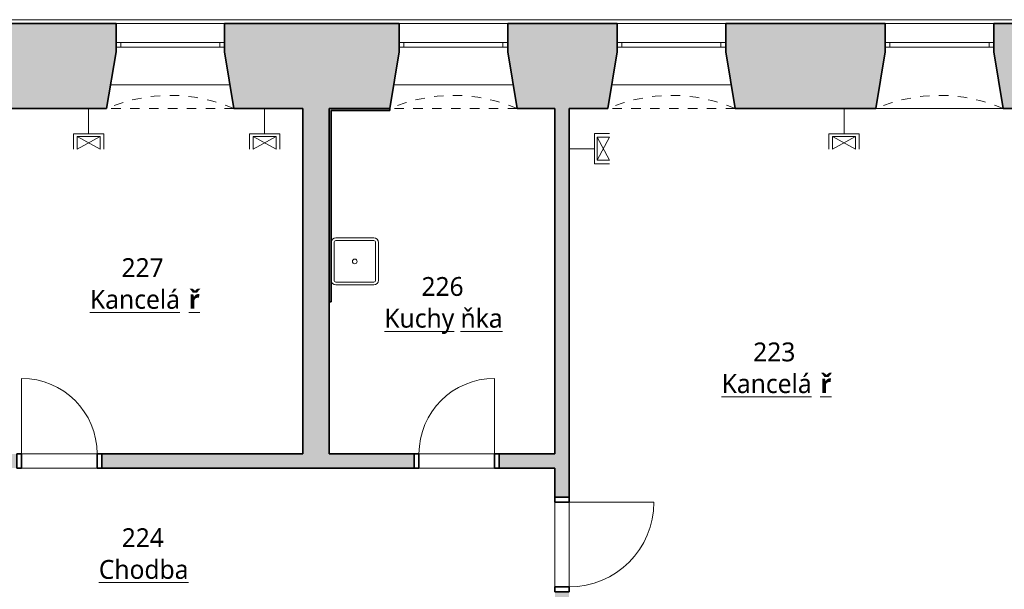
# Model space of a CAD drawing. Header units: metres. Extents: x -0.2 to 44.7, y -1.3 to 28.
# Tile 16 of 17: x 28.2 to 38.7, y 8.8 to 14.8. Entities that reach past the tile are written whole.
import ezdxf

# ---------------------------------------------------------------- set-up
doc = ezdxf.new("R2010")
doc.units = ezdxf.units.M
doc.linetypes.add('AV - Cerch_ 1 tecka 4mm', pattern=[0.006, 0.004, -0.001, 0, -0.001])
doc.layers.add('AV-MISTNOSTI', color=5, linetype='Continuous', lineweight=5, true_color=0x0000ff)
doc.layers.add('AV-TEXTY', color=5, linetype='Continuous', lineweight=13, true_color=0x0000ff)
for name, color, linetype, lineweight in [('AV-SRAFY', 7, 'Continuous', 35), ('AV-STAVBA', 7, 'Continuous', 18), ('AV-VYBAVENI', 7, 'Continuous', 18)]:
    doc.layers.add(name, color=color, linetype=linetype, lineweight=lineweight)
doc.styles.add('Trebuchet MS_B', font='trebuc.ttf', dxfattribs={"height": 0.2})

# ---------------------------------------------------------------- blocks, each defined once
blk = doc.blocks.new('DO_1-P_Ocel_ - 900x1970_150-987210-2NP')
at = {"layer": 'AV-STAVBA', "color": 254, "true_color": 0xcccccc}
for p, q in [((-0.45, 0.975), (-0.45, 0.075)), ((-0.45, 0.075), (0.45, 0.075)), ((-0.45, -0.075), (0.45, -0.075))]:
    blk.add_line(p, q, dxfattribs=at)
at = {"layer": 'AV-STAVBA', "color": 254, "linetype": 'AV - Cerch_ 1 tecka 4mm', "true_color": 0xcccccc}
for p, q in [((-0.5, 0.075), (0.5, 0.075)), ((-0.45, 0.075), (0.45, 0.075)), ((-0.5, -0.075), (0.5, -0.075)), ((-0.45, -0.075), (0.45, -0.075))]:
    blk.add_line(p, q, dxfattribs=at)
at = {"layer": 'AV-STAVBA', "color": 254, "lineweight": 35, "true_color": 0xcccccc}
for p, q in [((-0.45, 0.075), (-0.5, 0.075)), ((-0.5, 0.075), (-0.5, -0.075)), ((-0.45, -0.075), (-0.45, 0.075)), ((0.5, 0.075), (0.45, 0.075)), ((0.45, 0.075), (0.45, -0.075)), ((0.5, -0.075), (0.5, 0.075)), ((-0.5, -0.075), (-0.45, -0.075)), ((0.45, -0.075), (0.5, -0.075))]:
    blk.add_line(p, q, dxfattribs=at)
at = {"layer": 'AV-STAVBA', "color": 254, "true_color": 0xcccccc}
blk.add_arc((-0.45, 0.075), 0.9, 0, 90, dxfattribs=at)
blk = doc.blocks.new('DO_1-L_Ocel_ - 800x1970_150-925843-2NP')
at = {"layer": 'AV-STAVBA', "color": 254, "true_color": 0xcccccc}
for p, q in [((0.4, 0.875), (0.4, 0.075)), ((-0.4, 0.075), (0.4, 0.075)), ((-0.4, -0.075), (0.4, -0.075))]:
    blk.add_line(p, q, dxfattribs=at)
at = {"layer": 'AV-STAVBA', "color": 254, "linetype": 'AV - Cerch_ 1 tecka 4mm', "true_color": 0xcccccc}
for p, q in [((-0.45, 0.075), (0.45, 0.075)), ((-0.4, 0.075), (0.4, 0.075)), ((-0.45, -0.075), (0.45, -0.075)), ((-0.4, -0.075), (0.4, -0.075))]:
    blk.add_line(p, q, dxfattribs=at)
at = {"layer": 'AV-STAVBA', "color": 254, "lineweight": 35, "true_color": 0xcccccc}
for p, q in [((-0.4, 0.075), (-0.45, 0.075)), ((-0.45, 0.075), (-0.45, -0.075)), ((-0.4, -0.075), (-0.4, 0.075)), ((0.45, 0.075), (0.4, 0.075)), ((0.4, 0.075), (0.4, -0.075)), ((0.45, -0.075), (0.45, 0.075)), ((-0.45, -0.075), (-0.4, -0.075)), ((0.4, -0.075), (0.45, -0.075))]:
    blk.add_line(p, q, dxfattribs=at)
at = {"layer": 'AV-STAVBA', "color": 254, "true_color": 0xcccccc}
blk.add_arc((0.4, 0.075), 0.8, 90, 180, dxfattribs=at)
blk = doc.blocks.new('DO_1-P_Ocel_ - 800x1970_150-917843-2NP')
at = {"layer": 'AV-STAVBA', "color": 254, "true_color": 0xcccccc}
for p, q in [((-0.4, 0.875), (-0.4, 0.075)), ((-0.4, 0.075), (0.4, 0.075)), ((-0.4, -0.075), (0.4, -0.075))]:
    blk.add_line(p, q, dxfattribs=at)
at = {"layer": 'AV-STAVBA', "color": 254, "linetype": 'AV - Cerch_ 1 tecka 4mm', "true_color": 0xcccccc}
for p, q in [((-0.45, 0.075), (0.45, 0.075)), ((-0.4, 0.075), (0.4, 0.075)), ((-0.45, -0.075), (0.45, -0.075)), ((-0.4, -0.075), (0.4, -0.075))]:
    blk.add_line(p, q, dxfattribs=at)
at = {"layer": 'AV-STAVBA', "color": 254, "lineweight": 35, "true_color": 0xcccccc}
for p, q in [((-0.4, 0.075), (-0.45, 0.075)), ((-0.45, 0.075), (-0.45, -0.075)), ((-0.4, -0.075), (-0.4, 0.075)), ((0.45, 0.075), (0.4, 0.075)), ((0.4, 0.075), (0.4, -0.075)), ((0.45, -0.075), (0.45, 0.075)), ((-0.45, -0.075), (-0.4, -0.075)), ((0.4, -0.075), (0.45, -0.075))]:
    blk.add_line(p, q, dxfattribs=at)
at = {"layer": 'AV-STAVBA', "color": 254, "true_color": 0xcccccc}
blk.add_arc((-0.4, 0.075), 0.8, 0, 90, dxfattribs=at)
blk = doc.blocks.new('WI_2-2_bez středního sloupku_s příčlemi - 1150x2400-1162495-2NP')
at = {"layer": 'AV-STAVBA', "color": 254, "true_color": 0xcccccc}
for p, q in [((-0.575, 0.2), (-0.575, 0.25)), ((-0.575, 0.25), (0.575, 0.25)), ((-0.525, 0.2), (-0.525, 0.25)), ((0.525, 0.2), (0.525, 0.25)), ((0.575, 0.2), (0.575, 0.25)), ((-0.575, 0.2), (0.575, 0.2))]:
    blk.add_line(p, q, dxfattribs=at)
blk = doc.blocks.new('GM_Nika_zkosené ostění - v900-1163113-2NP')
at = {"layer": 'AV-STAVBA', "color": 254, "linetype": 'AV - Cerch_ 1 tecka 4mm', "lineweight": 13, "true_color": 0xcccccc}
blk.add_line((-0.55, 0.45), (0.8, 0.45), dxfattribs=at)
blk = doc.blocks.new('GM_Nika se zkoseným ostěním a klenutým nadpražím - 1150x2500_600-1162731-2NP')
at = {"layer": 'AV-STAVBA', "color": 254, "linetype": 'AV - Cerch_ 1 tecka 4mm', "lineweight": 13, "true_color": 0xcccccc}
for p, q in [((0.575, 0.45), (-0.575, 0.45)), ((0.675, -0.45), (-0.675, -0.45))]:
    blk.add_line(p, q, dxfattribs=at)
blk.add_arc((0, -2.014), 1.703, 66.651, 113.349, dxfattribs=at)
blk = doc.blocks.new('Koncepční dřez - Dřez-V1-2NP')
at = {"layer": 'AV-VYBAVENI', "color": 254, "true_color": 0xcccccc}
for p, q in [((-0.2, 0.25), (0.2, 0.25)), ((0.2, 0.22), (-0.2, 0.22)), ((-0.22, 0.2), (-0.22, -0.2)), ((0.22, -0.2), (0.22, 0.2)), ((0.25, 0.2), (0.25, -0.2)), ((-0.2, -0.22), (0.2, -0.22)), ((-0.2, -0.25), (0.2, -0.25))]:
    blk.add_line(p, q, dxfattribs=at)
blk.add_circle((0, 0), 0.025, dxfattribs=at)
for centre, radius, start, end in [((-0.2, 0.2), 0.05, 90, 180), ((-0.2, 0.2), 0.02, 90, 180), ((0.2, 0.2), 0.05, 360, 90), ((0.2, 0.2), 0.02, 360, 90), ((-0.2, -0.2), 0.05, 180, 270), ((-0.2, -0.2), 0.02, 180, 270), ((0.2, -0.2), 0.02, 270, 360), ((0.2, -0.2), 0.05, 270, 360)]:
    blk.add_arc(centre, radius, start, end, dxfattribs=at)
blk = doc.blocks.new('Řísma 2NP_ vnitroblok - Řísma 2NP_ vnitroblok-1646675-2NP')
at = {"layer": 'AV-STAVBA', "color": 254, "true_color": 0xcccccc}
blk.add_line((25.235, 14.789), (39.765, 14.789), dxfattribs=at)
blk = doc.blocks.new('D0089 - 1514 - OÚPSŘ_Benešova_rvt-1-2NP')
at = {"layer": 'AV-SRAFY', "lineweight": 5, "true_color": 0xcccccc}
h = blk.add_hatch(color=254, dxfattribs=at)
h.paths.add_polyline_path([(31.515, 13.848), (32.155, 13.848), (32.255, 14.448), (32.255, 14.748), (30.405, 14.748), (30.405, 14.448), (30.505, 13.848), (31.235, 13.848)])
h.paths.add_polyline_path([(34.055, 13.848), (34.465, 13.848), (34.565, 14.448), (34.565, 14.748), (33.405, 14.748), (33.405, 14.448), (33.505, 13.848), (33.905, 13.848)])
h.paths.add_polyline_path([(39.235, 13.848), (39.235, 14.748), (38.555, 14.748), (38.555, 14.448), (38.655, 13.848)])
h.paths.add_polyline_path([(24.985, 13.848), (25.715, 13.848), (25.715, 14.748), (24.845, 14.748), (24.845, 13.848)])
h.paths.add_polyline_path([(35.815, 13.848), (37.305, 13.848), (37.405, 14.448), (37.405, 14.748), (35.715, 14.748), (35.715, 14.448)])
h.paths.add_polyline_path([(24.065, 13.848), (24.395, 13.848), (24.395, 14.748), (24.065, 14.748), (24.065, 13.898)])
h.paths.add_polyline_path([(29.155, 13.848), (29.255, 14.448), (29.255, 14.748), (27.515, 14.748), (27.515, 13.848), (27.615, 13.848)])
at = {"layer": 'AV-SRAFY', "lineweight": 18, "true_color": 0xcccccc}
for points in [[(31.515, 10.188), (31.515, 13.848), (31.235, 13.848), (31.235, 10.188)], [(31.535, 13.828), (32.155, 13.828), (32.155, 13.848), (31.515, 13.848), (31.515, 13.828)], [(31.515, 11.798), (31.535, 11.798), (31.535, 13.828), (31.515, 13.828), (31.515, 12.977)]]:
    blk.add_hatch(color=254, dxfattribs=at).paths.add_polyline_path(points)
h = blk.add_hatch(color=254, dxfattribs=at)
h.paths.add_polyline_path([(34.055, 8.378), (34.055, 8.728), (33.905, 8.728), (33.905, 8.378)])
h.paths.add_polyline_path([(34.055, 9.728), (34.055, 13.848), (33.905, 13.848), (33.905, 9.728)])
h = blk.add_hatch(color=254, dxfattribs=at)
h.paths.add_polyline_path([(33.905, 10.038), (33.905, 10.188), (33.315, 10.188), (33.315, 10.038)])
h.paths.add_polyline_path([(32.415, 10.038), (32.415, 10.188), (29.105, 10.188), (29.105, 10.038), (31.224, 10.038)])
h.paths.add_polyline_path([(24.725, 10.038), (24.725, 10.188), (22.875, 10.188), (22.875, 10.038), (23.066, 10.038)])
h.paths.add_polyline_path([(27.5, 10.038), (28.205, 10.038), (28.205, 10.188), (27.5, 10.188), (27.5, 10.089)])
h.paths.add_polyline_path([(26.7, 10.038), (26.7, 10.188), (25.625, 10.188), (25.625, 10.038)])
at = {"layer": 'AV-STAVBA', "color": 254, "lineweight": 35, "true_color": 0xcccccc}
for p, q in [((29.255, 14.748), (27.515, 14.748)), ((29.255, 14.448), (29.255, 14.748)), ((32.255, 14.748), (30.405, 14.748)), ((30.405, 14.448), (30.405, 14.748)), ((32.255, 14.448), (32.255, 14.748)), ((33.405, 14.748), (34.565, 14.748)), ((33.405, 14.448), (33.405, 14.748)), ((34.565, 14.448), (34.565, 14.748)), ((37.405, 14.748), (35.715, 14.748)), ((35.715, 14.448), (35.715, 14.748)), ((37.405, 14.448), (37.405, 14.748)), ((38.555, 14.748), (39.235, 14.748)), ((38.555, 14.448), (38.555, 14.748)), ((29.155, 13.848), (29.255, 14.448)), ((30.505, 13.848), (30.405, 14.448)), ((32.155, 13.848), (32.255, 14.448)), ((33.505, 13.848), (33.405, 14.448)), ((34.465, 13.848), (34.565, 14.448)), ((35.815, 13.848), (35.715, 14.448)), ((37.305, 13.848), (37.405, 14.448)), ((38.655, 13.848), (38.555, 14.448)), ((29.155, 13.848), (27.615, 13.848)), ((30.505, 13.848), (31.235, 13.848)), ((31.235, 13.848), (31.235, 10.188)), ((31.515, 10.188), (31.515, 13.848)), ((31.515, 13.848), (32.155, 13.848)), ((32.155, 13.848), (31.515, 13.848)), ((31.515, 13.848), (31.515, 13.828)), ((31.515, 13.828), (31.515, 11.798)), ((31.535, 13.828), (32.155, 13.828)), ((31.535, 11.798), (31.535, 13.828)), ((32.155, 13.828), (32.155, 13.848)), ((33.505, 13.848), (33.905, 13.848)), ((33.905, 13.848), (33.905, 10.188)), ((34.055, 9.728), (34.055, 13.848)), ((34.055, 13.848), (34.465, 13.848)), ((35.815, 13.848), (37.305, 13.848)), ((39.235, 13.848), (38.655, 13.848)), ((31.515, 11.798), (31.535, 11.798)), ((31.235, 10.188), (29.105, 10.188)), ((32.415, 10.188), (31.515, 10.188)), ((33.905, 10.188), (33.315, 10.188)), ((29.105, 10.038), (32.415, 10.038)), ((33.315, 10.038), (33.905, 10.038)), ((33.905, 10.038), (33.905, 9.728))]:
    blk.add_line(p, q, dxfattribs=at)
at = {"layer": 'AV-STAVBA', "color": 254, "true_color": 0xcccccc}
for p, q in [((29.255, 14.748), (30.405, 14.748)), ((32.255, 14.748), (33.405, 14.748)), ((34.565, 14.748), (35.715, 14.748)), ((37.405, 14.748), (38.555, 14.748)), ((30.463, 14.098), (29.196, 14.098)), ((33.463, 14.098), (32.196, 14.098)), ((35.773, 14.098), (34.506, 14.098)), ((38.655, 13.848), (37.305, 13.848)), ((28.255, 10.188), (29.055, 10.188)), ((28.255, 10.188), (29.055, 10.188)), ((32.465, 10.188), (33.265, 10.188)), ((32.465, 10.188), (33.265, 10.188)), ((29.055, 10.038), (28.255, 10.038)), ((29.055, 10.038), (28.255, 10.038)), ((33.265, 10.038), (32.465, 10.038)), ((33.265, 10.038), (32.465, 10.038)), ((33.905, 8.778), (33.905, 9.678)), ((33.905, 8.778), (33.905, 9.678)), ((34.055, 9.678), (34.055, 8.778)), ((34.055, 9.678), (34.055, 8.778))]:
    blk.add_line(p, q, dxfattribs=at)
at = {"layer": 'AV-STAVBA', "color": 254, "lineweight": 18, "true_color": 0xcccccc}
for name, p in [('Řísma 2NP_ vnitroblok - Řísma 2NP_ vnitroblok-1646675-2NP', (0, 0)), ('GM_Nika se zkoseným ostěním a klenutým nadpražím - 1150x2500_600-1162731-2NP', (29.83, 14.298)), ('GM_Nika se zkoseným ostěním a klenutým nadpražím - 1150x2500_600-1162731-2NP', (32.83, 14.298)), ('GM_Nika se zkoseným ostěním a klenutým nadpražím - 1150x2500_600-1162731-2NP', (35.14, 14.298)), ('GM_Nika se zkoseným ostěním a klenutým nadpražím - 1150x2500_600-1162731-2NP', (37.98, 14.298)), ('WI_2-2_bez středního sloupku_s příčlemi - 1150x2400-1162495-2NP', (29.83, 14.298)), ('WI_2-2_bez středního sloupku_s příčlemi - 1150x2400-1162495-2NP', (32.83, 14.298)), ('WI_2-2_bez středního sloupku_s příčlemi - 1150x2400-1162495-2NP', (35.14, 14.298)), ('WI_2-2_bez středního sloupku_s příčlemi - 1150x2400-1162495-2NP', (37.98, 14.298)), ('DO_1-P_Ocel_ - 800x1970_150-917843-2NP', (28.655, 10.113)), ('DO_1-L_Ocel_ - 800x1970_150-925843-2NP', (32.865, 10.113))]:
    blk.add_blockref(name, p, dxfattribs=at)
for name, p, rotation in [('GM_Nika_zkosené ostění - v900-1163113-2NP', (29.955, 14.298), 180), ('GM_Nika_zkosené ostění - v900-1163113-2NP', (32.955, 14.298), 180), ('GM_Nika_zkosené ostění - v900-1163113-2NP', (35.265, 14.298), 180), ('DO_1-P_Ocel_ - 900x1970_150-987210-2NP', (33.98, 9.228), 269.9999999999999)]:
    blk.add_blockref(name, p, dxfattribs=dict(at, rotation=rotation))
at = {"layer": 'AV-VYBAVENI', "color": 254, "lineweight": 18, "true_color": 0xcccccc}
blk.add_blockref('Koncepční dřez - Dřez-V1-2NP', (31.785, 12.228), dxfattribs=at)
blk = doc.blocks.new('EF_Datová zásuvka - 2 vývody-835357-2NP')
at = {"layer": 'AV-STAVBA'}
for p, q in [((5.5, 25.901), (5.5, 25.981)), ((5.5, 25.981), (5.505, 25.981)), ((5.5, 25.971), (5.5, 25.911)), ((5.5, 25.911), (5.5, 25.971)), ((5.5, 25.959), (5.5, 25.949)), ((5.5, 25.949), (5.5, 25.959)), ((5.5, 25.933), (5.5, 25.923)), ((5.5, 25.923), (5.5, 25.933)), ((5.505, 25.901), (5.5, 25.901))]:
    blk.add_line(p, q, dxfattribs=at)

msp = doc.modelspace()

# ---------------------------------------------------------------- linework, layer by layer
at = {"layer": 'AV-TEXTY', "lineweight": 5}
for p, q in [((28.965, 13.578), (28.965, 13.848)), ((30.83, 13.578), (30.83, 13.848)), ((36.969, 13.578), (36.969, 13.848)), ((28.805, 13.578), (28.805, 13.418)), ((28.965, 13.578), (28.805, 13.578)), ((28.965, 13.578), (29.125, 13.578)), ((29.125, 13.578), (29.125, 13.418)), ((30.67, 13.578), (30.67, 13.418)), ((30.83, 13.578), (30.67, 13.578)), ((30.83, 13.578), (30.99, 13.578)), ((30.99, 13.578), (30.99, 13.418)), ((34.325, 13.582), (34.485, 13.582)), ((34.325, 13.422), (34.325, 13.582)), ((36.809, 13.578), (36.809, 13.418)), ((36.969, 13.578), (36.809, 13.578)), ((36.969, 13.578), (37.129, 13.578)), ((37.129, 13.578), (37.129, 13.418)), ((28.842, 13.418), (29.088, 13.551)), ((29.088, 13.418), (28.842, 13.551)), ((28.842, 13.551), (28.842, 13.418)), ((29.088, 13.551), (28.842, 13.551)), ((29.088, 13.418), (29.088, 13.551)), ((30.707, 13.418), (30.953, 13.551)), ((30.953, 13.418), (30.707, 13.551)), ((30.707, 13.551), (30.707, 13.418)), ((30.953, 13.551), (30.707, 13.551)), ((30.953, 13.418), (30.953, 13.551)), ((34.485, 13.299), (34.352, 13.545)), ((34.485, 13.545), (34.352, 13.299)), ((34.352, 13.545), (34.352, 13.299)), ((34.485, 13.545), (34.352, 13.545)), ((36.846, 13.418), (37.092, 13.551)), ((37.092, 13.418), (36.846, 13.551)), ((36.846, 13.551), (36.846, 13.418)), ((37.092, 13.551), (36.846, 13.551)), ((37.092, 13.418), (37.092, 13.551)), ((34.325, 13.422), (34.055, 13.422)), ((34.325, 13.422), (34.325, 13.262)), ((34.325, 13.262), (34.485, 13.262)), ((34.352, 13.299), (34.485, 13.299))]:
    msp.add_line(p, q, dxfattribs=at)

# ---------------------------------------------------------------- block references
at = {"lineweight": 5}
msp.add_blockref('D0089 - 1514 - OÚPSŘ_Benešova_rvt-1-2NP', (0, 0), dxfattribs=at)
at = {"layer": 'AV-STAVBA'}
for p, rotation in [((54.905, 8.343), 89.99999999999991), ((56.77, 8.343), 89.99999999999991), ((62.91, 8.343), 89.99999999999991), ((39.56, 39.363), 180)]:
    msp.add_blockref('EF_Datová zásuvka - 2 vývody-835357-2NP', p, dxfattribs=dict(at, rotation=rotation))

# ---------------------------------------------------------------- texts
at = {"layer": 'AV-MISTNOSTI', "char_height": 0.2, "attachment_point": 1, "style": 'Trebuchet MS_B'}
for s, insert, width in [('227', (29.313, 12.262), 0.60127), ('226', (32.491, 12.062), 0.60127), ('\\LKancelá', (28.979, 11.926), 1.26667), ('\\L\\fTrebuchet MS|b1|i0|c238|p34|;\\Lř', (30.025, 11.926), 0.1443), ('\\LKuchy', (32.098, 11.726), 0.97806), ('\\Lňka', (32.905, 11.726), 0.57721), ('223', (36.006, 11.369), 0.60127), ('\\LKancelá', (35.672, 11.033), 1.26667), ('\\L\\fTrebuchet MS|b1|i0|c238|p34|;\\Lř', (36.717, 11.033), 0.1443), ('224', (29.315, 9.4), 0.60127), ('\\LChodba', (29.073, 9.064), 1.1865)]:
    msp.add_mtext(s, dxfattribs=dict(at, insert=insert, width=width))

doc.saveas('drawing.dxf')
